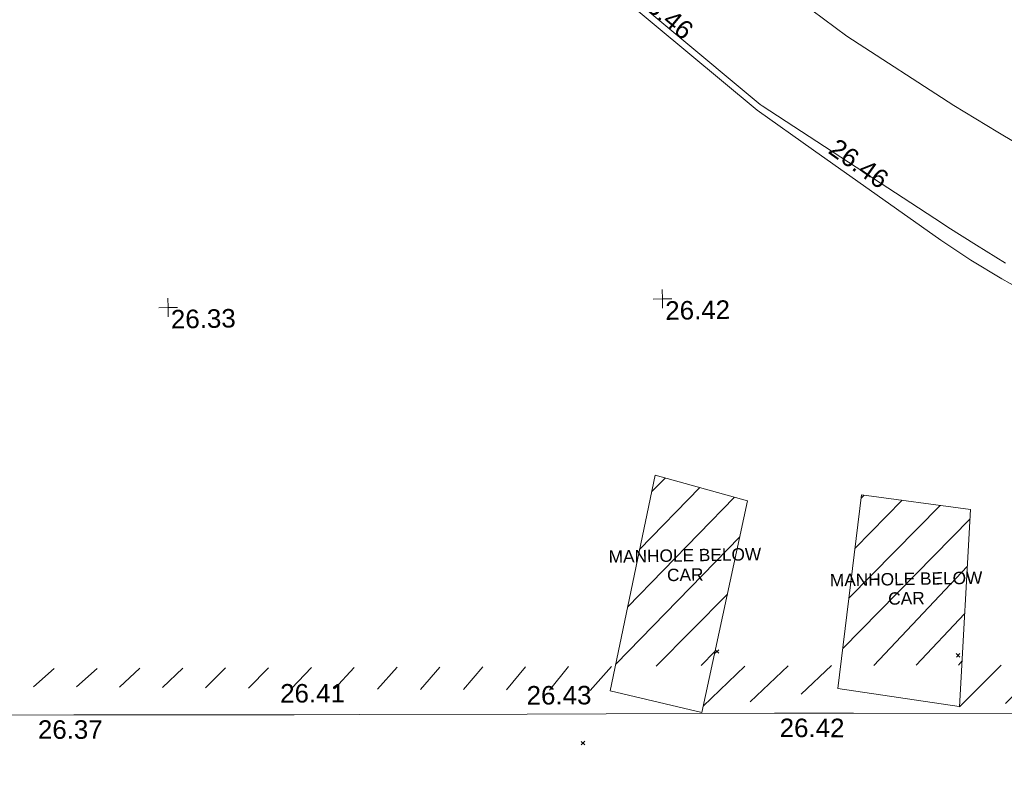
# Model space of a CAD drawing. Header units: millimetres. Extents: x -290717 to 520720, y -88450 to 287762.
# Tile 226 of 256: x 34604 to 54517, y 15873 to 31063. Entities that reach past the tile are written whole.
import ezdxf

# ---------------------------------------------------------------- set-up
doc = ezdxf.new("R2010")
doc.units = ezdxf.units.MM
doc.linetypes.add('IMPORT-UG_ELEC_STREET LIGHTING_QLB2 _2_', pattern=[2700, 1500, -300.0000000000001, 0, -250, 150, -300.0000000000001, 0, -200])
for name, color, linetype, lineweight, true_color in [('00_UAV_LEVEL_SPOT', 7, 'Continuous', 9, 0x666666), ('00_UAV_PARKING', 4, 'Continuous', 9, 0x00ffff), ('01_DTM_CONTOUR_MNR', 7, 'Continuous', 9, 0xa5a552), ('12333-PUM-2D-U-0001-C01 - Rev2_REVIT IMPORT_dwg', 7, 'Continuous', 9, 0x767676), ('PUM-UNABLE TO SURVEY', 190, 'Continuous', 9, 0x7f00ff)]:
    doc.layers.add(name, color=color, linetype=linetype, lineweight=lineweight, true_color=true_color)
doc.layers.add('GEN-TEXT', color=7, linetype='Continuous', lineweight=9)
doc.styles.add('Arial_1', font='arial.ttf', dxfattribs={"height": 250})
doc.styles.add('Swis721 Lt BT_2', font='swissl.ttf', dxfattribs={"height": 375})

# ---------------------------------------------------------------- blocks, each defined once
blk = doc.blocks.new('12333-PUM-2D-U-0001-C01 - Rev2_REVIT IMPORT_dwg_UAV-2077255-Site Location Plan Existing')
at = {"layer": '00_UAV_LEVEL_SPOT', "color": 254, "true_color": 0xcccccc, "flags": 128}
for points in [[(0, -500.0000000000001), (0, 0), (-500.0000000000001, 0)], [(500.0000000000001, 0), (0, 0), (0, 500.0000000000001)]]:
    blk.add_lwpolyline(points, dxfattribs=at)
blk = doc.blocks.new('12333-PUM-2D-U-0001-C01 - Rev2_REVIT IMPORT_dwg_MGS62954_T2_Galway_ITM_3d_Rev1-2077680-Site Location Plan Existing')
at = {"layer": '00_UAV_PARKING', "color": 254, "true_color": 0xcccccc, "flags": 128}
for points in [[(533958371.7295001, 725571461.8715), (533953716.7662603, 725571548.9706043), (533952118.7295, 725571578.8715001), (533948717.3818697, 725571626.1814755), (533947120.3060002, 725571648.3955), (533943717.9069261, 725571696.0521932), (533942408.3060001, 725571714.3955001), (533938718.7368842, 725571778.9215968), (533937948.306, 725571792.3955001), (533933890.3060001, 725571848.3955001), (533933719.2990279, 725571851.381652), (533929595.3060001, 725571923.3955), (533928720.1873084, 725571937.339557), (533926206.3060002, 725571977.3955001), (533923720.8856086, 725572020.4364704), (533923030.3060001, 725572032.3955), (533923095.546692, 725576341.2133343), (533923119.3060001, 725577910.3955), (533923189.2176698, 725581340.3043863), (533923218.3060002, 725582767.3955001), (533923288.8376346, 725586338.6472616)], [(533949257.2402946, 725586142.0696156), (533951978.0595001, 725583785.8885), (533953107.5545881, 725582957.5305829), (533955650.0595, 725581092.8885), (533956251.7870012, 725580677.9577732), (533956870.3621805, 725580288.5887434), (533957203.0264312, 725580094.7403648)]]:
    blk.add_lwpolyline(points, dxfattribs=at)
at = {"layer": '01_DTM_CONTOUR_MNR', "color": 254, "true_color": 0xcccccc, "flags": 128}
for points in [[(533957183.9768803, 725583043.7140003), (533956841.9473642, 725583258.3765703), (533955962.589686, 725583810.8510691), (533953821.4156762, 725585253.0425919), (533953118.8621341, 725585787.2582201)], [(533956951.9101431, 725580604.9967247), (533956367.1866, 725580976.5765134), (533955795.163027, 725581354.0788648), (533955688.7589634, 725581427.3667514), (533952082.8754063, 725583871.7366242), (533952043.6961365, 725583901.705911), (533948520.6328517, 725586947.837823)]]:
    blk.add_lwpolyline(points, dxfattribs=at)
at = {"xscale": 0.375, "yscale": 0.375, "zscale": 0.375}
for p in [(533940000.0000001, 725580000.0000001), (533950000.0000001, 725580000.0000001)]:
    blk.add_blockref('12333-PUM-2D-U-0001-C01 - Rev2_REVIT IMPORT_dwg_UAV-2077255-Site Location Plan Existing', p, dxfattribs=at)
at = {"layer": '00_UAV_LEVEL_SPOT', "char_height": 375, "width": 1495.902363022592, "attachment_point": 1, "line_spacing_factor": 1.005061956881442, "style": 'Swis721 Lt BT_2'}
for s, insert in [('26.33', (533940051.8765643, 725579949.1441547)), ('26.42', (533950051.8765643, 725579949.1441547))]:
    blk.add_mtext(s, dxfattribs=dict(at, insert=insert))
at = {"layer": '00_UAV_PARKING', "color": 251, "true_color": 0x666666, "char_height": 375, "width": 1495.902363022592, "attachment_point": 1, "line_spacing_factor": 1.005061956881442, "style": 'Swis721 Lt BT_2'}
for s, insert, rotation in [('26.46', (533949770.4212148, 725586352.7772509), 319.10801852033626), ('26.46', (533953602.0255403, 725583209.0277841), 323.74413297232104), ('26.41', (533942131.6485863, 725572342.0625442), 359.1975224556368), ('26.43', (533947115.2144828, 725572214.7463535), 359.20311375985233), ('26.37', (533937220.942287, 725571694.4295572), 359.0465484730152), ('26.42', (533952221.6000556, 725571467.5237443), 358.92806267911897)]:
    blk.add_mtext(s, dxfattribs=dict(at, insert=insert, rotation=rotation))
blk = doc.blocks.new('12333-PUM-2D-U-0001-C01 - Rev2_REVIT IMPORT_dwg-1620468-Site Location Plan Existing')
at = {"layer": 'PUM-UNABLE TO SURVEY', "true_color": 0xffffd4}
h = blk.add_hatch(dxfattribs=at)
h.set_pattern_fill('FP_12', style=0, pattern_type=2)
h.set_pattern_definition([(45, (-533641079.65, -725615854.3560001), (-441.9417382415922, 441.9417382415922), [])])
h.paths.add_polyline_path([(326478.3501528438, -47344.35617865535), (328206.3501528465, -47326.35617861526), (328142.3501528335, -43547.35617863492), (328091.7662228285, -43549.07168536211), (326658.1005207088, -46921.52427775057)])
h.paths.add_polyline_path([(309585.35015292, -44172.35617863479), (312328.3501529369, -43797.35617863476), (312393.1752969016, -43334.82625065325), (309787.8046947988, -43307.39784615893)])
h.paths.add_polyline_path([(314779.3501529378, -44213.35617871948), (326462.0334655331, -43589.39657766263), (326383.6476485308, -43523.62306753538), (314841.3851631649, -43377.55991282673)])
h.paths.add_polyline_path([(307725.350152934, -43762.35617871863), (307835.9248455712, -43273.32765665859), (295233.1174567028, -43103.25692144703), (295185.5180985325, -43284.19489728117), (295072.2903490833, -43453.65219968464), (306554.5280522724, -43733.79095838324)])
h.paths.add_polyline_path([(294119.6921323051, -43430.41111298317), (294001.2953490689, -43238.49801812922), (293971.0063920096, -43086.22514828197), (287813.7425422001, -43010.99387663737), (287764.3501529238, -43275.35617863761), (294002.5302771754, -43427.55264780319)])
h.paths.add_polyline_path([(285829.3501528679, -42976.35617863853), (287815.2071889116, -43003.15466533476), (288485.3501528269, -39416.35617869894), (286593.3501528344, -39066.35617872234), (285891.298634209, -42659.31617595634)])
h.paths.add_polyline_path([(307835.9248455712, -43273.32765665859), (309792.0119898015, -43289.42277623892), (310569.3501528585, -39968.35617860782), (308707.3501528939, -39419.35617860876), (307846.7125196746, -43225.61801595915)])
h.paths.add_polyline_path([(312393.1752969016, -43334.82625065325), (314842.1040966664, -43367.87373829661), (315075.3501529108, -40225.35617870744), (312876.3501528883, -39887.35617871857), (312397.3485885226, -43305.04966400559)])
h.paths.add_polyline_path([(327259.4069556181, -43550.54917098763), (327362.8666276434, -43536.83730517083), (327277.1270130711, -43535.68027730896)])
h.paths.add_polyline_path([(327486.2405992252, -43538.50219628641), (328092.8627164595, -43546.49237221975), (328110.350152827, -43505.35617861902), (327489.913348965, -43538.30713914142)])
h.paths.add_polyline_path([(284750.598907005, -42477.65479609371), (285640.3501528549, -38415.35617865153), (283840.3501529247, -38054.35617861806), (283045.3501528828, -42103.35617861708), (283976.1148794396, -42307.65713441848)])
at = {"layer": 'GEN-TEXT', "color": 253, "true_color": 0xaaaaaa}
for p, q in [((309862.994813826, -43043.71151770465), (309933.7054919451, -42973.00083958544)), ((309933.7054919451, -43043.71151770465), (309862.994813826, -42973.00083958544)), ((314735.9948138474, -43205.71151771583), (314806.7054919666, -43135.00083959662)), ((314806.7054919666, -43205.71151771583), (314735.9948138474, -43135.00083959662)), ((307120.9948138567, -44848.71151775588), (307191.7054919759, -44778.00083963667)), ((307191.7054919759, -44848.71151775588), (307120.9948138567, -44778.00083963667))]:
    blk.add_line(p, q, dxfattribs=at)
at = {"layer": 'PUM-UNABLE TO SURVEY', "color": 7, "true_color": 0xffffd4, "flags": 128}
blk.add_lwpolyline([(309570.8905368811, -44234.13283086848), (310569.3501528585, -39968.35617860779), (308707.3501528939, -39419.35617860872), (307725.350152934, -43762.35617871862)], close=True, dxfattribs=at)
blk.add_lwpolyline([(314779.3501529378, -44213.35617871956), (315075.3501529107, -40225.35617870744), (312876.3501528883, -39887.35617871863), (312328.3501529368, -43797.35617863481), (314775.3501528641, -44207.3561786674)], dxfattribs=at)
blk.add_blockref('12333-PUM-2D-U-0001-C01 - Rev2_REVIT IMPORT_dwg_MGS62954_T2_Galway_ITM_3d_Rev1-2077680-Site Location Plan Existing', (-533641079.6498471, -725615854.3561786))
at = {"layer": 'PUM-UNABLE TO SURVEY', "color": 51, "true_color": 0xffff7f, "char_height": 250, "width": 3682.086025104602, "attachment_point": 2, "line_spacing_factor": 0.9417779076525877, "style": 'Arial_1'}
for insert in [(309283.3270211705, -40925.14554568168), (313747.5451298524, -41480.24779761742)]:
    blk.add_mtext('MANHOLE BELOW\\PCAR', dxfattribs=dict(at, insert=insert))

msp = doc.modelspace()

# ---------------------------------------------------------------- block references
at = {"layer": '12333-PUM-2D-U-0001-C01 - Rev2_REVIT IMPORT_dwg', "color": 254, "linetype": 'IMPORT-UG_ELEC_STREET LIGHTING_QLB2 _2_', "true_color": 0xffd4d4, "rotation": 0.9999999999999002}
msp.add_blockref('12333-PUM-2D-U-0001-C01 - Rev2_REVIT IMPORT_dwg-1620468-Site Location Plan Existing', (-261895.0770586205, 55869.5817132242), dxfattribs=at)

doc.saveas('drawing.dxf')
